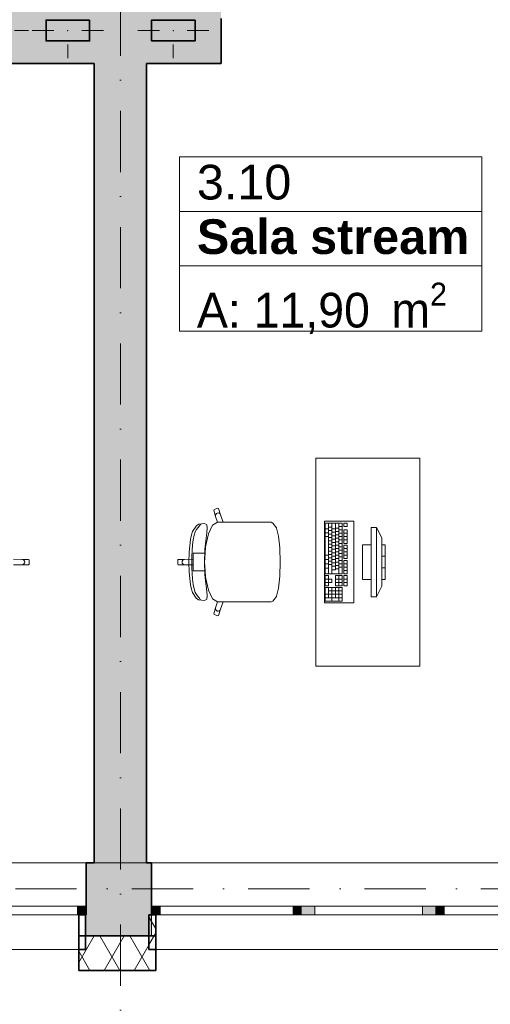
# Model space of a CAD drawing. Header units: millimetres. Extents: x 82175 to 237000, y 24756 to 471700.
# Tile 61 of 256: x 115840 to 118550, y 162964 to 168641. Entities that reach past the tile are written whole.
import ezdxf

# ---------------------------------------------------------------- set-up
doc = ezdxf.new("R2010")
doc.units = ezdxf.units.MM
doc.linetypes.add('Kropki i Kreski', pattern=[6.702778, 3.527778, -1.763889, 0, -1.411111])
for name, color, linetype in [('- A - ocieplenie', 8, 'Continuous'), ('- strefy pomieszczeń', 8, 'Continuous'), ('Konstrukcja - Siatka mod', 8, 'Continuous'), ('Konstrukcja - Stropy', 8, 'Continuous'), ('Konstrukcja - Ściany nośne wew..P', 8, 'Continuous'), ('Konstrukcja - Ściany zewnętrzne', 8, 'Continuous'), ('Okna Archicada', 8, 'Continuous'), ('PIONY INST', 8, 'Continuous'), ('Wnętrze - Umeblowanie', 8, 'Continuous')]:
    doc.layers.add(name, color=color, linetype=linetype)
doc.styles.add('STYL_AUTOMATYCZNY_1', font='arial.ttf')
doc.styles.add('STYL_AUTOMATYCZNY_2', font='arial.ttf')
doc.styles.add('STYL_AUTOMATYCZNY_6', font='txt')
pattern_1 = [(60, (-135208.59, 452586.62), (-129.90381, 75), []), (120, (-135208.59, 452586.62), (129.90381, 75), [])]

msp = doc.modelspace()

# ---------------------------------------------------------------- hatches: boundary and pattern name
at = {"layer": '- A - ocieplenie', "linetype": 'Continuous', "lineweight": 13}
h = msp.add_hatch(dxfattribs=at)
h.set_pattern_fill('Izolacja_miękka_0005', color=8, style=0, pattern_type=2)
h.set_pattern_definition(pattern_1)
h.paths.add_polyline_path([(116585, 163478.9), (116585, 163278.9), (116625, 163278.9), (116625, 163478.9)])
h = msp.add_hatch(dxfattribs=at)
h.set_pattern_fill('Izolacja_miękka_0005', color=8, style=0, pattern_type=2)
h.set_pattern_definition(pattern_1)
h.paths.add_polyline_path([(116625, 163359), (116180, 163359), (116180, 163159), (116625, 163159)])
at = {"layer": 'Konstrukcja - Ściany nośne wew..P', "linetype": 'Continuous', "lineweight": 13}
h = msp.add_hatch(color=8, dxfattribs=at)
h.paths.add_polyline_path([(115490, 168388.9), (116570, 168388.9), (116570, 168828.9), (115490, 168828.9)])
h.paths.add_polyline_path([(115671.2, 168518.9), (115671.2, 168638.9), (115791.2, 168638.9), (115791.2, 168518.9)], flags=0)
h.paths.add_polyline_path([(116242.4, 168518.9), (115992.4, 168518.9), (115992.4, 168638.9), (116242.4, 168638.9)], flags=0)
h = msp.add_hatch(color=8, dxfattribs=at)
h.paths.add_polyline_path([(116570, 168828.9), (116570, 168388.9), (117000, 168388.9), (117000, 168828.9)])
h.paths.add_polyline_path([(116600, 168638.9), (116850, 168638.9), (116850, 168518.9), (116600, 168518.9)], flags=0)
msp.add_hatch(color=8, dxfattribs=at).paths.add_polyline_path([(116570, 168388.9), (116270, 168388.9), (116270, 163778.9), (116570, 163778.9)])
at = {"layer": 'Konstrukcja - Ściany zewnętrzne', "linetype": 'Continuous', "lineweight": 13}
for points in [[(116222.5, 163478.9), (116600, 163478.9), (116600, 163778.9), (116222.5, 163778.9)], [(116220, 163358.9), (116600, 163358.9), (116600, 163478.9), (116220, 163478.9)]]:
    msp.add_hatch(color=8, dxfattribs=at).paths.add_polyline_path(points)
at = {"layer": 'Okna Archicada', "linetype": 'Continuous', "lineweight": 13}
for points in [[(116222.5, 163528.9), (116172.5, 163528.9), (116172.5, 163478.9), (116222.5, 163478.9)], [(116600, 163478.9), (116650, 163478.9), (116650, 163528.9), (116600, 163528.9)], [(117465, 163528.9), (117415, 163528.9), (117415, 163478.9), (117465, 163478.9)], [(117465, 163478.9), (117540, 163478.9), (117540, 163528.9), (117465, 163528.9)], [(118235, 163528.9), (118160, 163528.9), (118160, 163478.9), (118235, 163478.9)], [(118235, 163478.9), (118285, 163478.9), (118285, 163528.9), (118235, 163528.9)]]:
    msp.add_hatch(color=8, dxfattribs=at).paths.add_polyline_path(points)
at = {"layer": 'PIONY INST', "linetype": 'Continuous', "lineweight": 13}
for points in [[(116242.4, 168638.9), (115992.4, 168638.9), (115992.4, 168518.9), (116242.4, 168518.9)], [(116850, 168638.9), (116600, 168638.9), (116600, 168518.9), (116850, 168518.9)]]:
    msp.add_hatch(color=8, dxfattribs=at).paths.add_polyline_path(points)

# ---------------------------------------------------------------- linework, layer by layer
at = {"layer": '- A - ocieplenie', "color": 8, "linetype": 'Continuous', "lineweight": 35, "ltscale": 100}
for p, q in [((116180, 163478.9), (116180, 163428.9)), ((116625, 163478.9), (116625, 163428.9)), ((116180, 163428.9), (116180, 163278.9)), ((116625, 163428.9), (116625, 163278.9))]:
    msp.add_line(p, q, dxfattribs=at)
at = {"layer": '- A - ocieplenie', "color": 8, "linetype": 'Continuous', "lineweight": 35, "ltscale": 100, "flags": 128}
for points in [[(116220, 163478.9), (116180, 163478.9)], [(116220, 163478.9), (116220, 163278.9)], [(116625, 163478.9), (116585, 163478.9)], [(116585, 163478.9), (116585, 163278.9)], [(116625, 163359), (116180, 163359)], [(116180, 163359), (116180, 163159)], [(116625, 163159), (116625, 163359)], [(116180, 163278.9), (116220, 163278.9)], [(116585, 163278.9), (116625, 163278.9)], [(116180, 163159), (116625, 163159)]]:
    msp.add_lwpolyline(points, dxfattribs=at)
at = {"layer": '- strefy pomieszczeń', "color": 8, "linetype": 'Continuous', "lineweight": 13, "ltscale": 100}
for p, q in [((116760.9, 167850.2), (118501, 167850.2)), ((116760.9, 167535.9), (116760.9, 167850.2)), ((118501, 167850.2), (118501, 167535.9)), ((118501, 167535.9), (116760.9, 167535.9)), ((116760.9, 167535.9), (118501, 167535.9)), ((116760.9, 167221.6), (116760.9, 167535.9)), ((118501, 167535.9), (118501, 167221.6)), ((118501, 167221.6), (116760.9, 167221.6)), ((116760.9, 167221.6), (118501, 167221.6)), ((116760.9, 166845.1), (116760.9, 167221.6)), ((118501, 167221.6), (118501, 166845.1)), ((118501, 166845.1), (116760.9, 166845.1))]:
    msp.add_line(p, q, dxfattribs=at)
at = {"layer": 'Konstrukcja - Siatka mod', "color": 8, "linetype": 'Kropki i Kreski', "lineweight": 13, "ltscale": 100}
for p, q in [((116420, 162400), (116420, 179364.8)), ((93022.5, 163628.9), (122467, 163628.9))]:
    msp.add_line(p, q, dxfattribs=at)
at = {"layer": 'Konstrukcja - Stropy', "color": 8, "linetype": 'Continuous', "lineweight": 13, "ltscale": 100, "flags": 128}
msp.add_lwpolyline([(107140, 168828.9), (110440, 168828.9), (110440, 163778.9), (122510, 163778.9), (122510, 176258.9), (95470, 176258.9), (95470, 163778.9), (107140, 163778.9)], close=True, dxfattribs=at)
at = {"layer": 'Konstrukcja - Ściany nośne wew..P', "color": 8, "linetype": 'Continuous', "lineweight": 35, "ltscale": 100, "flags": 128}
for points in [[(117000, 168388.9), (117000, 168648.9)], [(115490, 168388.9), (116270, 168388.9)], [(116270, 168388.9), (116270, 163778.9)], [(116570, 163778.9), (116570, 168388.9)], [(116570, 168388.9), (117000, 168388.9)]]:
    msp.add_lwpolyline(points, dxfattribs=at)
at = {"layer": 'Konstrukcja - Ściany zewnętrzne', "color": 8, "linetype": 'Continuous', "lineweight": 35, "ltscale": 100}
for p, q in [((116222.5, 163528.9), (116222.5, 163778.9)), ((116600, 163528.9), (116600, 163778.9)), ((116222.5, 163478.9), (116222.5, 163528.9)), ((116600, 163478.9), (116600, 163528.9))]:
    msp.add_line(p, q, dxfattribs=at)
at = {"layer": 'Konstrukcja - Ściany zewnętrzne', "color": 8, "linetype": 'Continuous', "lineweight": 35, "ltscale": 100, "flags": 128}
for points in [[(116270, 163778.9), (116222.5, 163778.9)], [(116600, 163778.9), (116570, 163778.9)]]:
    msp.add_lwpolyline(points, dxfattribs=at)
at = {"layer": 'Konstrukcja - Ściany zewnętrzne', "color": 8, "linetype": 'Continuous', "lineweight": 13, "ltscale": 100, "flags": 128}
msp.add_lwpolyline([(116220, 163478.9), (116220, 163358.9), (116600, 163358.9), (116600, 163478.9)], dxfattribs=at)
at = {"layer": 'Okna Archicada', "color": 8, "linetype": 'Continuous', "lineweight": 13, "ltscale": 100}
for p, q in [((116222.5, 163778.9), (113442.5, 163778.9)), ((119100, 163778.9), (116600, 163778.9)), ((116172.5, 163528.9), (115357.5, 163528.9)), ((116222.5, 163528.9), (116172.5, 163528.9)), ((116172.5, 163528.9), (116172.5, 163478.9)), ((116650, 163528.9), (116600, 163528.9)), ((116650, 163478.9), (116650, 163528.9)), ((117415, 163528.9), (116650, 163528.9)), ((117465, 163528.9), (117415, 163528.9)), ((117415, 163528.9), (117415, 163478.9)), ((117540, 163528.9), (117465, 163528.9)), ((117540, 163478.9), (117540, 163528.9)), ((118160, 163528.9), (117540, 163528.9)), ((118235, 163528.9), (118160, 163528.9)), ((118160, 163528.9), (118160, 163478.9)), ((118285, 163528.9), (118235, 163528.9)), ((118285, 163478.9), (118285, 163528.9)), ((119050, 163528.9), (118285, 163528.9)), ((116222.5, 163478.9), (113442.5, 163478.9)), ((116180, 163478.9), (113485, 163478.9)), ((115357.5, 163478.9), (116172.5, 163478.9)), ((116172.5, 163478.9), (116222.5, 163478.9)), ((119100, 163478.9), (116600, 163478.9)), ((116600, 163478.9), (116650, 163478.9)), ((119060, 163478.9), (116625, 163478.9)), ((116650, 163478.9), (117415, 163478.9)), ((117415, 163478.9), (117465, 163478.9)), ((117465, 163478.9), (117540, 163478.9)), ((117540, 163478.9), (118160, 163478.9)), ((118160, 163478.9), (118235, 163478.9)), ((118235, 163478.9), (118285, 163478.9)), ((118285, 163478.9), (119050, 163478.9)), ((116180, 163278.9), (113485, 163278.9)), ((119060, 163278.9), (116625, 163278.9))]:
    msp.add_line(p, q, dxfattribs=at)
at = {"layer": 'Okna Archicada', "color": 8, "linetype": 'Continuous', "lineweight": 35, "ltscale": 100}
for p, q in [((116222.5, 163528.9), (116222.5, 163778.9)), ((116600, 163528.9), (116600, 163778.9)), ((116222.5, 163478.9), (116222.5, 163528.9)), ((116222.5, 163478.9), (116222.5, 163528.9)), ((116600, 163478.9), (116600, 163528.9)), ((116600, 163478.9), (116600, 163528.9)), ((116180, 163478.9), (116180, 163428.9)), ((116625, 163478.9), (116625, 163428.9)), ((116180, 163428.9), (116180, 163278.9)), ((116625, 163428.9), (116625, 163278.9))]:
    msp.add_line(p, q, dxfattribs=at)
at = {"layer": 'PIONY INST', "color": 8, "linetype": 'Continuous', "lineweight": 0, "ltscale": 100}
for p, q in [((115811.2, 168578.9), (115891.2, 168578.9)), ((116037.4, 168578.9), (115912.4, 168578.9)), ((116197.4, 168578.9), (116322.4, 168578.9)), ((116645, 168578.9), (116520, 168578.9)), ((116805, 168578.9), (116930, 168578.9)), ((116117.4, 168498.9), (116117.4, 168418.9)), ((116725, 168498.9), (116725, 168418.9))]:
    msp.add_line(p, q, dxfattribs=at)
at = {"layer": 'PIONY INST', "color": 8, "linetype": 'Continuous', "lineweight": 35, "ltscale": 100, "flags": 128}
for points in [[(116242.4, 168638.9), (115992.4, 168638.9), (115992.4, 168518.9), (116242.4, 168518.9)], [(116850, 168638.9), (116600, 168638.9), (116600, 168518.9), (116850, 168518.9)]]:
    msp.add_lwpolyline(points, close=True, dxfattribs=at)
at = {"layer": 'PIONY INST', "color": 8, "linetype": 'Continuous', "lineweight": 0, "ltscale": 100}
for p in [(116117.4, 168578.9), (116725, 168578.9)]:
    msp.add_point(p, dxfattribs=at)
at = {"layer": 'Wnętrze - Umeblowanie', "color": 8, "linetype": 'Continuous', "lineweight": 13, "ltscale": 100}
for p, q in [((116959.4, 165816.3), (116957.5, 165812.5)), ((116957.5, 165812.5), (116968.9, 165777.1)), ((116982.2, 165823.8), (116959.4, 165816.3)), ((116973.4, 165793.3), (116969.8, 165788.6)), ((116978.5, 165796.1), (116973.4, 165793.3)), ((116984.3, 165796.8), (116978.5, 165796.1)), ((116985.9, 165821.9), (116982.2, 165823.8)), ((116989.9, 165795.2), (116984.3, 165796.8)), ((116997.3, 165786.5), (116985.9, 165821.9)), ((116994.5, 165791.6), (116989.9, 165795.2)), ((116997.3, 165786.5), (116994.5, 165791.6)), ((116905.6, 165735.2), (116869.5, 165731.9)), ((116917.2, 165728.5), (116905.6, 165735.2)), ((116978.6, 165743), (116950.7, 165725.6)), ((116969.8, 165788.6), (116968.2, 165783)), ((116968.2, 165783), (116968.9, 165777.1)), ((116968.9, 165777.1), (116978.6, 165743)), ((116978.8, 165743.1), (116978.6, 165743)), ((116978.8, 165743.1), (117013, 165743.1)), ((117013, 165743.1), (116997.3, 165786.5)), ((117222.1, 165743.1), (117013, 165743.1)), ((117258.2, 165743.1), (117222.1, 165743.1)), ((117289.3, 165743.1), (117258.2, 165743.1)), ((117297.9, 165738.5), (117289.3, 165743.1)), ((117319, 165711.7), (117297.9, 165738.5)), ((117600.2, 165739), (117600.2, 165445.3)), ((117697.1, 165739), (117600.2, 165739)), ((117619.5, 165739), (117619.5, 165445.3)), ((117638.9, 165739), (117638.9, 165445.3)), ((117658.3, 165739), (117658.3, 165469.7)), ((117677.7, 165739), (117677.7, 165445.3)), ((117697.1, 165445.3), (117697.1, 165739)), ((117706.8, 165739), (117706.8, 165719.4)), ((117726.2, 165739), (117706.8, 165739)), ((117726.2, 165719.4), (117726.2, 165739)), ((116836.3, 165690.3), (116829, 165670.4)), ((116856.4, 165721.4), (116836.3, 165690.3)), ((116844.8, 165668.3), (116851, 165688.6)), ((116851, 165688.6), (116858.7, 165701.8)), ((116869.5, 165731.9), (116856.4, 165721.4)), ((116858.7, 165701.8), (116868.8, 165713.5)), ((116868.8, 165713.5), (116875, 165722.6)), ((116875, 165722.6), (116880.1, 165728.8)), ((116880.1, 165728.8), (116882.7, 165732.6)), ((116911.8, 165637), (116917.6, 165682.3)), ((116920.2, 165711.3), (116917.2, 165728.5)), ((116917.6, 165682.3), (116920.2, 165711.3)), ((116950.7, 165725.6), (116926.9, 165675.9)), ((117319.9, 165709.6), (117319, 165711.7)), ((117330.6, 165663.7), (117319.9, 165709.6)), ((117600.2, 165704.7), (117619.5, 165704.7)), ((117600.2, 165682.7), (117619.5, 165682.7)), ((117619.5, 165714.5), (117638.9, 165714.5)), ((117619.5, 165694.9), (117638.9, 165694.9)), ((117638.9, 165704.7), (117658.3, 165704.7)), ((117638.9, 165685.2), (117658.3, 165685.2)), ((117658.3, 165709.6), (117677.7, 165709.6)), ((117658.3, 165690.1), (117677.7, 165690.1)), ((117677.7, 165719.4), (117697.1, 165719.4)), ((117677.7, 165699.8), (117697.1, 165699.8)), ((117677.7, 165680.3), (117697.1, 165680.3)), ((117706.8, 165719.4), (117726.2, 165719.4)), ((117706.8, 165699.8), (117706.8, 165621.5)), ((117726.2, 165699.8), (117706.8, 165699.8)), ((117706.8, 165680.3), (117726.2, 165680.3)), ((117726.2, 165621.5), (117726.2, 165699.8)), ((117865.3, 165713.8), (117865.3, 165313.8)), ((117895.3, 165713.8), (117865.3, 165713.8)), ((117895.3, 165313.8), (117895.3, 165713.8)), ((117895.3, 165713.8), (117925.3, 165653.8)), ((116824.2, 165644.5), (116817.2, 165571.3)), ((116829, 165670.4), (116824.2, 165644.5)), ((116836.1, 165612.3), (116839.8, 165642.3)), ((116839.8, 165642.3), (116844.8, 165668.3)), ((116907.1, 165586.1), (116911.8, 165637)), ((116926.9, 165675.9), (116911.1, 165601.5)), ((117337.7, 165594.9), (117330.6, 165663.7)), ((117600.2, 165660.7), (117619.5, 165660.7)), ((117619.5, 165675.4), (117638.9, 165675.4)), ((117619.5, 165655.8), (117638.9, 165655.8)), ((117619.5, 165636.2), (117638.9, 165636.2)), ((117638.9, 165665.6), (117658.3, 165665.6)), ((117638.9, 165646), (117658.3, 165646)), ((117638.9, 165626.4), (117658.3, 165626.4)), ((117658.3, 165670.5), (117677.7, 165670.5)), ((117658.3, 165650.9), (117677.7, 165650.9)), ((117658.3, 165631.3), (117677.7, 165631.3)), ((117677.7, 165660.7), (117697.1, 165660.7)), ((117677.7, 165641.1), (117697.1, 165641.1)), ((117677.7, 165621.5), (117697.1, 165621.5)), ((117706.8, 165660.7), (117726.2, 165660.7)), ((117706.8, 165641.1), (117726.2, 165641.1)), ((117706.8, 165621.5), (117726.2, 165621.5)), ((117925.3, 165653.8), (117925.3, 165373.8)), ((116817.2, 165571.3), (116815.1, 165513.8)), ((116832.1, 165546.5), (116833.6, 165579.9)), ((116833.6, 165579.9), (116836.1, 165612.3)), ((116870, 165564.1), (116840.1, 165564.1)), ((116840.1, 165564.1), (116840.1, 165530.7)), ((116908.7, 165564.1), (116870, 165564.1)), ((116904.8, 165513.8), (116907.1, 165586.1)), ((116908.7, 165564.1), (116905.5, 165513.8)), ((116911.1, 165601.5), (116908.7, 165564.1)), ((117337.8, 165593.8), (117337.7, 165594.9)), ((117340.3, 165513.8), (117337.8, 165593.8)), ((117619.5, 165616.6), (117638.9, 165616.6)), ((117619.5, 165597), (117638.9, 165597)), ((117619.5, 165577.4), (117638.9, 165577.4)), ((117638.9, 165606.8), (117658.3, 165606.8)), ((117638.9, 165587.2), (117658.3, 165587.2)), ((117638.9, 165567.7), (117658.3, 165567.7)), ((117658.3, 165611.7), (117677.7, 165611.7)), ((117658.3, 165592.1), (117677.7, 165592.1)), ((117658.3, 165572.6), (117677.7, 165572.6)), ((117677.7, 165601.9), (117697.1, 165601.9)), ((117677.7, 165582.3), (117697.1, 165582.3)), ((117706.8, 165611.7), (117706.8, 165533.4)), ((117726.2, 165611.7), (117706.8, 165611.7)), ((117706.8, 165592.1), (117726.2, 165592.1)), ((117706.8, 165572.6), (117726.2, 165572.6)), ((117726.2, 165533.4), (117726.2, 165611.7)), ((117815.3, 165613.8), (117815.3, 165413.8)), ((117865.3, 165613.8), (117815.3, 165613.8)), ((117865.3, 165413.8), (117865.3, 165613.8)), ((117925.3, 165613.8), (117925.3, 165413.8)), ((117945.3, 165613.8), (117925.3, 165613.8)), ((117945.3, 165413.8), (117945.3, 165613.8)), ((115804.3, 165530.7), (115854.1, 165528.9)), ((115854.1, 165528.9), (115859.9, 165527.7)), ((115854.1, 165528.9), (115891, 165528.9)), ((115859.9, 165527.7), (115864.7, 165524.5)), ((115864.7, 165524.5), (115868, 165519.6)), ((115864.7, 165503.1), (115868, 165508)), ((115868, 165519.6), (115869.1, 165513.8)), ((115868, 165508), (115869.1, 165513.8)), ((115891, 165528.9), (115894, 165525.9)), ((115894, 165525.9), (115894, 165513.8)), ((115894, 165501.7), (115894, 165513.8)), ((116753.3, 165528.9), (116750.3, 165525.9)), ((116750.3, 165525.9), (116750.3, 165513.8)), ((116750.3, 165501.7), (116750.3, 165513.8)), ((116790.2, 165528.9), (116753.3, 165528.9)), ((116776.4, 165519.6), (116775.2, 165513.8)), ((116776.4, 165508), (116775.2, 165513.8)), ((116779.6, 165524.5), (116776.4, 165519.6)), ((116779.6, 165503.1), (116776.4, 165508)), ((116784.5, 165527.7), (116779.6, 165524.5)), ((116790.2, 165528.9), (116784.5, 165527.7)), ((116840.1, 165530.7), (116790.2, 165528.9)), ((116817.2, 165456.3), (116815.1, 165513.8)), ((116831.7, 165513.8), (116832.1, 165546.5)), ((116831.7, 165513.8), (116832.1, 165481.1)), ((116840.1, 165530.7), (116840.1, 165513.8)), ((116840.1, 165496.9), (116840.1, 165513.8)), ((116904.8, 165513.8), (116907.1, 165441.5)), ((116908.7, 165463.5), (116905.5, 165513.8)), ((117340.3, 165513.8), (117337.8, 165433.8)), ((117600.2, 165553), (117619.5, 165553)), ((117600.2, 165528.5), (117619.5, 165528.5)), ((117619.5, 165557.9), (117638.9, 165557.9)), ((117619.5, 165538.3), (117638.9, 165538.3)), ((117619.5, 165518.7), (117638.9, 165518.7)), ((117638.9, 165548.1), (117658.3, 165548.1)), ((117638.9, 165528.5), (117658.3, 165528.5)), ((117638.9, 165508.9), (117658.3, 165508.9)), ((117658.3, 165553), (117677.7, 165553)), ((117658.3, 165533.4), (117677.7, 165533.4)), ((117658.3, 165513.8), (117677.7, 165513.8)), ((117677.7, 165562.8), (117697.1, 165562.8)), ((117677.7, 165543.2), (117697.1, 165543.2)), ((117677.7, 165523.6), (117697.1, 165523.6)), ((117706.8, 165553), (117726.2, 165553)), ((117706.8, 165533.4), (117726.2, 165533.4)), ((117706.8, 165523.6), (117706.8, 165445.3)), ((117726.2, 165523.6), (117706.8, 165523.6)), ((117726.2, 165445.3), (117726.2, 165523.6)), ((117925.3, 165547.1), (117945.3, 165547.1)), ((115804.3, 165496.9), (115854.1, 165498.7)), ((115854.1, 165498.7), (115859.9, 165499.9)), ((115854.1, 165498.7), (115891, 165498.7)), ((115859.9, 165499.9), (115864.7, 165503.1)), ((115891, 165498.7), (115894, 165501.7)), ((116753.3, 165498.7), (116750.3, 165501.7)), ((116790.2, 165498.7), (116753.3, 165498.7)), ((116784.5, 165499.9), (116779.6, 165503.1)), ((116790.2, 165498.7), (116784.5, 165499.9)), ((116840.1, 165496.9), (116790.2, 165498.7)), ((116824.2, 165383.1), (116817.2, 165456.3)), ((116832.1, 165481.1), (116833.6, 165447.7)), ((116840.1, 165463.5), (116840.1, 165496.9)), ((116870, 165463.5), (116840.1, 165463.5)), ((116908.7, 165463.5), (116870, 165463.5)), ((116911.1, 165426.1), (116908.7, 165463.5)), ((117600.2, 165504), (117619.5, 165504)), ((117600.2, 165479.5), (117619.5, 165479.5)), ((117619.5, 165499.1), (117638.9, 165499.1)), ((117638.9, 165489.3), (117658.3, 165489.3)), ((117638.9, 165469.7), (117658.3, 165469.7)), ((117658.3, 165494.2), (117677.7, 165494.2)), ((117658.3, 165474.6), (117677.7, 165474.6)), ((117677.7, 165504), (117697.1, 165504)), ((117677.7, 165484.4), (117697.1, 165484.4)), ((117706.8, 165504), (117726.2, 165504)), ((117706.8, 165484.4), (117726.2, 165484.4)), ((117706.8, 165464.8), (117726.2, 165464.8)), ((117925.3, 165480.5), (117945.3, 165480.5)), ((116833.6, 165447.7), (116836.1, 165415.3)), ((116836.1, 165415.3), (116839.8, 165385.3)), ((116907.1, 165441.5), (116911.8, 165390.6)), ((116926.9, 165351.7), (116911.1, 165426.1)), ((117337.7, 165432.7), (117330.6, 165364)), ((117337.8, 165433.8), (117337.7, 165432.7)), ((117600.2, 165445.3), (117697.1, 165445.3)), ((117600.2, 165435.5), (117600.2, 165376.7)), ((117619.5, 165435.5), (117600.2, 165435.5)), ((117600.2, 165415.9), (117619.5, 165415.9)), ((117600.2, 165396.3), (117619.5, 165396.3)), ((117619.5, 165415.9), (117619.5, 165435.5)), ((117638.9, 165415.9), (117619.5, 165415.9)), ((117619.5, 165415.9), (117619.5, 165396.3)), ((117619.5, 165376.7), (117619.5, 165396.3)), ((117619.5, 165396.3), (117638.9, 165396.3)), ((117638.9, 165396.3), (117638.9, 165415.9)), ((117658.3, 165435.5), (117658.3, 165376.7)), ((117697.1, 165435.5), (117658.3, 165435.5)), ((117658.3, 165415.9), (117697.1, 165415.9)), ((117658.3, 165396.3), (117697.1, 165396.3)), ((117677.7, 165435.5), (117677.7, 165376.7)), ((117697.1, 165376.7), (117697.1, 165435.5)), ((117706.8, 165445.3), (117726.2, 165445.3)), ((117706.8, 165435.5), (117706.8, 165376.7)), ((117726.2, 165435.5), (117706.8, 165435.5)), ((117706.8, 165415.9), (117726.2, 165415.9)), ((117706.8, 165396.3), (117726.2, 165396.3)), ((117726.2, 165376.7), (117726.2, 165435.5)), ((117815.3, 165413.8), (117865.3, 165413.8)), ((117925.3, 165413.8), (117945.3, 165413.8)), ((116829, 165357.2), (116824.2, 165383.1)), ((116836.3, 165337.3), (116829, 165357.2)), ((116856.4, 165306.2), (116836.3, 165337.3)), ((116839.8, 165385.3), (116844.8, 165359.3)), ((116844.8, 165359.3), (116851, 165339)), ((116851, 165339), (116858.7, 165325.8)), ((116911.8, 165390.6), (116917.6, 165345.3)), ((116917.6, 165345.3), (116920.2, 165316.4)), ((116950.7, 165302), (116926.9, 165351.7)), ((117330.6, 165364), (117319.9, 165318)), ((117600.2, 165376.7), (117619.5, 165376.7)), ((117600.2, 165366.9), (117600.2, 165288.6)), ((117697.1, 165366.9), (117600.2, 165366.9)), ((117619.5, 165366.9), (117619.5, 165308.2)), ((117619.5, 165347.3), (117697.1, 165347.3)), ((117638.9, 165366.9), (117638.9, 165288.6)), ((117658.3, 165376.7), (117697.1, 165376.7)), ((117658.3, 165366.9), (117658.3, 165308.2)), ((117677.7, 165366.9), (117677.7, 165288.6)), ((117697.1, 165288.6), (117697.1, 165366.9)), ((117706.8, 165376.7), (117726.2, 165376.7)), ((117895.3, 165313.8), (117925.3, 165373.8)), ((116869.5, 165295.7), (116856.4, 165306.2)), ((116858.7, 165325.8), (116868.8, 165314.1)), ((116868.8, 165314.1), (116875, 165305)), ((116905.6, 165292.4), (116869.5, 165295.7)), ((116875, 165305), (116880.1, 165298.8)), ((116880.1, 165298.8), (116882.7, 165295)), ((116917.2, 165299.1), (116905.6, 165292.4)), ((116920.2, 165316.4), (116917.2, 165299.1)), ((116978.6, 165284.7), (116950.7, 165302)), ((116968.9, 165250.5), (116978.6, 165284.7)), ((116978.8, 165284.5), (116978.6, 165284.7)), ((116978.8, 165284.5), (117013, 165284.5)), ((117013, 165284.5), (116997.3, 165241.2)), ((117222.1, 165284.5), (117013, 165284.5)), ((117258.2, 165284.5), (117222.1, 165284.5)), ((117289.3, 165284.5), (117258.2, 165284.5)), ((117297.9, 165289.1), (117289.3, 165284.5)), ((117319, 165315.9), (117297.9, 165289.1)), ((117319.9, 165318), (117319, 165315.9)), ((117600.2, 165327.8), (117697.1, 165327.8)), ((117600.2, 165308.2), (117697.1, 165308.2)), ((117600.2, 165288.6), (117697.1, 165288.6)), ((117865.3, 165313.8), (117895.3, 165313.8)), ((116957.5, 165215.1), (116968.9, 165250.5)), ((116968.2, 165244.6), (116968.9, 165250.5)), ((116969.8, 165239), (116968.2, 165244.6)), ((116973.4, 165234.3), (116969.8, 165239)), ((116978.5, 165231.5), (116973.4, 165234.3)), ((116984.3, 165230.8), (116978.5, 165231.5)), ((116989.9, 165232.4), (116984.3, 165230.8)), ((116997.3, 165241.2), (116985.9, 165205.7)), ((116994.5, 165236), (116989.9, 165232.4)), ((116997.3, 165241.2), (116994.5, 165236)), ((116959.4, 165211.3), (116957.5, 165215.1)), ((116982.2, 165203.8), (116959.4, 165211.3)), ((116985.9, 165205.7), (116982.2, 165203.8))]:
    msp.add_line(p, q, dxfattribs=at)
at = {"layer": 'Wnętrze - Umeblowanie', "color": 8, "linetype": 'Continuous', "lineweight": 13, "ltscale": 100, "flags": 128}
for points in [[(118145.3, 166113.8), (118145.3, 164913.8), (117545.3, 164913.8), (117545.3, 166113.8)], [(117765.3, 165748.8), (117595.3, 165748.8), (117595.3, 165278.8), (117765.3, 165278.8)]]:
    msp.add_lwpolyline(points, close=True, dxfattribs=at)

# ---------------------------------------------------------------- texts
at = {"layer": '- strefy pomieszczeń', "color": 8, "linetype": 'Continuous', "lineweight": 13, "char_height": 200, "attachment_point": 1}
for s, insert, style in [('\\A1;{\\pql;\\pt0,100;\\fArial|b0|i0|c238|p0;\\W1.000000;3.10\\fArial|b0|i0|c238|p0;\\W1.000000;\\A1{\\H.66x;\\S^  ;}\\fArial|b0|i0|c238|p0;\\W1.000000;\\fArial|b0|i0|c238|p0;\\W1.000000;\\A1{\\H.66x;\\S^  ;}}', (116860.9, 167804.5), 'STYL_AUTOMATYCZNY_1'), ('\\A1;{\\pql;\\pt0,100;\\fArial|b1|i0|c238|p0;\\W1.000000;Sala stream\\fArial|b1|i0|c238|p0;\\W1.000000;\\A1{\\H.66x;\\S^  ;}\\fArial|b1|i0|c238|p0;\\W1.000000;\\fArial|b1|i0|c238|p0;\\W1.000000;\\A1{\\H.66x;\\S^  ;}}', (116860.9, 167490.2), 'STYL_AUTOMATYCZNY_2'), ('\\A1;{\\pql;\\pt0,500;\\fGeneva CE|b0|i0|c0|p0;\\W1.000000;A: 11,90\\fGeneva CE|b0|i0|c0|p0;\\W1.000000;\\A1{\\H.66x;\\S^  ;}\\fGeneva CE|b0|i0|c0|p0;\\W1.000000; m\\fGeneva CE|b0|i0|c0|p0;\\W1.000000;\\A1{\\H.66x;\\S2^  ;}}', (116860.9, 167124.7), 'STYL_AUTOMATYCZNY_6')]:
    msp.add_mtext(s, dxfattribs=dict(at, insert=insert, style=style))

doc.saveas('drawing.dxf')
